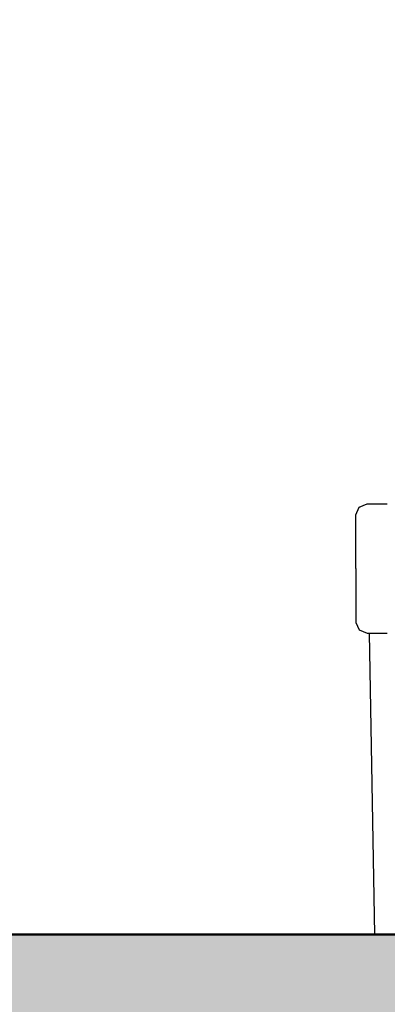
# Model space of a CAD drawing. Header units: millimetres. Extents: x -25478 to 4005, y -8416 to 11348.
# Tile 181 of 256: x -9357 to -9015, y 3415 to 4330. Entities that reach past the tile are written whole.
import ezdxf

# ---------------------------------------------------------------- set-up
doc = ezdxf.new("R2010")
doc.units = ezdxf.units.MM
doc.header["$MEASUREMENT"] = 0
doc.linetypes.add('Wipeout_Contour', pattern=[1000, 0, -1000])
for name, color, linetype in [('POHLED ZÁPADNÍ_1_Konstrukce - nosné', 7, 'Continuous'), ('POHLED ZÁPADNÍ_1_Nové_Konstrukce - krov', 7, 'Continuous'), ('POHLED ZÁPADNÍ_1_Nové_Výplně - Povrchové', 7, 'Continuous'), ('POHLED ZÁPADNÍ_1_Výplně - Povrchové', 7, 'Continuous'), ('POHLED ZÁPADNÍ_1_Výplně – Řezové', 7, 'Continuous')]:
    doc.layers.add(name, color=color, linetype=linetype)

msp = doc.modelspace()

# ---------------------------------------------------------------- wipeouts: each hides what was drawn before it
at = {"color": 254, "linetype": 'Wipeout_Contour', "lineweight": 0, "ltscale": 1235219.686544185}
msp.add_wipeout([(-10530.71, 6480), (-10530.71, 6166.67), (-10528.36, 6166.67), (-10528.36, 4355), (-10500.71, 4355), (-10500.71, 4330), (-10528.36, 4330), (-10528.36, 3480), (-9026.12, 3480), (-9031.12, 3760), (-9033.35, 3760), (-9040.66, 3762.93), (-9043.69, 3770), (-9043.69, 3870), (-9040.66, 3877.07), (-9033.35, 3880), (-9014.55, 3880), (-9014.55, 4280), (-8674.54, 4280), (-8674.54, 3880), (-8655.74, 3880), (-8648.43, 3877.07), (-8645.4, 3870), (-8645.4, 3770), (-8648.43, 3762.93), (-8655.74, 3760), (-8657.97, 3760), (-8662.97, 3480), (-8323.45, 3480), (-8328.45, 3760), (-8330.68, 3760), (-8338, 3762.93), (-8341.02, 3770), (-8341.02, 3870), (-8338, 3877.07), (-8330.68, 3880), (-8311.88, 3880), (-8311.88, 4280), (-7971.88, 4280), (-7971.88, 3880), (-7953.07, 3880), (-7945.76, 3877.07), (-7942.73, 3870), (-7942.73, 3770), (-7945.76, 3762.93), (-7953.07, 3760), (-7955.31, 3760), (-7960.31, 3480), (-7651.16, 3480), (-7656.16, 3760), (-7658.39, 3760), (-7665.7, 3762.93), (-7668.73, 3770), (-7668.73, 3870), (-7665.7, 3877.07), (-7658.39, 3880), (-7639.58, 3880), (-7639.58, 4280), (-7299.58, 4280), (-7299.58, 3880), (-7280.78, 3880), (-7273.47, 3877.07), (-7270.44, 3870), (-7270.44, 3770), (-7273.47, 3762.93), (-7280.78, 3760), (-7283.01, 3760), (-7288.01, 3480), (-6964.1, 3480), (-6969.1, 3760), (-6971.34, 3760), (-6978.65, 3762.93), (-6981.68, 3770), (-6981.68, 3870), (-6978.65, 3877.07), (-6971.34, 3880), (-6952.53, 3880), (-6952.53, 4280), (-6612.53, 4280), (-6612.53, 3880), (-6593.73, 3880), (-6586.42, 3877.07), (-6583.39, 3870), (-6583.39, 3770), (-6586.42, 3762.93), (-6593.73, 3760), (-6595.96, 3760), (-6600.96, 3480), (-4696.21, 3480), (-4701.21, 3760), (-4703.45, 3760), (-4710.76, 3762.93), (-4713.79, 3770), (-4713.79, 3870), (-4710.76, 3877.07), (-4703.45, 3880), (-4684.64, 3880), (-4684.64, 4280), (-4344.64, 4280), (-4344.64, 3880), (-4325.84, 3880), (-4318.53, 3877.07), (-4315.5, 3870), (-4315.5, 3770), (-4318.53, 3762.93), (-4325.84, 3760), (-4328.07, 3760), (-4333.07, 3480), (-3993.55, 3480), (-3998.55, 3760), (-4000.78, 3760), (-4008.09, 3762.93), (-4011.12, 3770), (-4011.12, 3870), (-4008.09, 3877.07), (-4000.78, 3880), (-3981.98, 3880), (-3981.98, 4280), (-3641.98, 4280), (-3641.98, 3880), (-3623.17, 3880), (-3615.86, 3877.07), (-3612.83, 3870), (-3612.83, 3770), (-3615.86, 3762.93), (-3623.17, 3760), (-3625.4, 3760), (-3630.4, 3480), (-3349.22, 3480), (-3354.22, 3760), (-3356.45, 3760), (-3363.76, 3762.93), (-3366.79, 3770), (-3366.79, 3870), (-3363.76, 3877.07), (-3356.45, 3880), (-3337.64, 3880), (-3337.64, 4280), (-2997.64, 4280), (-2997.64, 3880), (-2978.84, 3880), (-2971.53, 3877.07), (-2968.5, 3870), (-2968.5, 3770), (-2971.53, 3762.93), (-2978.84, 3760), (-2981.07, 3760), (-2986.07, 3480), (-2662.17, 3480), (-2667.17, 3760), (-2669.4, 3760), (-2676.71, 3762.93), (-2679.74, 3770), (-2679.74, 3870), (-2676.71, 3877.07), (-2669.4, 3880), (-2650.59, 3880), (-2650.59, 4280), (-2310.59, 4280), (-2310.59, 3880), (-2291.79, 3880), (-2284.48, 3877.07), (-2281.45, 3870), (-2281.45, 3770), (-2284.48, 3762.93), (-2291.79, 3760), (-2294.02, 3760), (-2299.02, 3480), (-771.45, 3480), (-771.45, 4330), (-801.45, 4330), (-801.45, 4355), (-771.45, 4355), (-771.45, 6480)], dxfattribs=at).dxf.layer = 'POHLED ZÁPADNÍ_1_Výplně - Povrchové'

# ---------------------------------------------------------------- next in the draw order: wipeouts: each hides what was drawn before it
at = {"color": 254, "linetype": 'Wipeout_Contour', "lineweight": 0, "ltscale": 39202.91506}
msp.add_wipeout([(-9015.4, 3870), (-9015.4, 3820), (-9014.55, 3820), (-9014.55, 3870)], dxfattribs=at).dxf.layer = 'POHLED ZÁPADNÍ_1_Nové_Výplně - Povrchové'
at = {"color": 254, "linetype": 'Wipeout_Contour', "lineweight": 0, "ltscale": 48589.835269}
msp.add_wipeout([(-9004.55, 3760), (-9031.12, 3760), (-9026.12, 3480), (-9006.12, 3480), (-9002.83, 3664)], dxfattribs=at).dxf.layer = 'POHLED ZÁPADNÍ_1_Nové_Výplně - Povrchové'

# ---------------------------------------------------------------- next in the draw order: hatches: boundary and pattern name
at = {"layer": 'POHLED ZÁPADNÍ_1_Výplně – Řezové', "linetype": 'Continuous', "lineweight": 13}
msp.add_hatch(color=254, dxfattribs=at).paths.add_polyline_path([(-10980.7, 3180), (-2555.99, 3180), (-2555.99, 3480), (-10980.7, 3480)])

# ---------------------------------------------------------------- next in the draw order: linework, layer by layer
at = {"layer": 'POHLED ZÁPADNÍ_1_Konstrukce - nosné', "color": 7, "linetype": 'Continuous', "lineweight": 50, "flags": 128}
msp.add_lwpolyline([(-771.45, 3480), (-2555.99, 3480), (-10530.71, 3480)], dxfattribs=at)

# ---------------------------------------------------------------- next in the draw order: wipeouts: each hides what was drawn before it
at = {"color": 254, "linetype": 'Wipeout_Contour', "lineweight": 0, "ltscale": 39256.547547}
msp.add_wipeout([(-9043.69, 3870), (-9043.69, 3820), (-9015.4, 3820), (-9015.4, 3870)], dxfattribs=at).dxf.layer = 'POHLED ZÁPADNÍ_1_Nové_Výplně - Povrchové'

# ---------------------------------------------------------------- next in the draw order: wipeouts: each hides what was drawn before it
at = {"color": 254, "linetype": 'Wipeout_Contour', "lineweight": 0, "ltscale": 29432.323223}
msp.add_wipeout([(-9015.4, 3870), (-9014.55, 3870), (-9014.55, 3872.14)], dxfattribs=at).dxf.layer = 'POHLED ZÁPADNÍ_1_Nové_Výplně - Povrchové'
at = {"color": 254, "linetype": 'Wipeout_Contour', "lineweight": 0, "ltscale": 39124.884429}
msp.add_wipeout([(-9015.4, 3820), (-9015.4, 3770), (-9014.55, 3770), (-9014.55, 3820)], dxfattribs=at).dxf.layer = 'POHLED ZÁPADNÍ_1_Nové_Výplně - Povrchové'

# ---------------------------------------------------------------- next in the draw order: wipeouts: each hides what was drawn before it
at = {"color": 254, "linetype": 'Wipeout_Contour', "lineweight": 0, "ltscale": 49109.170755}
msp.add_wipeout([(-9043.69, 3870), (-9015.4, 3870), (-9014.55, 3872.14), (-9014.55, 3877.07), (-9040.66, 3877.07)], dxfattribs=at).dxf.layer = 'POHLED ZÁPADNÍ_1_Nové_Výplně - Povrchové'
at = {"color": 254, "linetype": 'Wipeout_Contour', "lineweight": 0, "ltscale": 39178.623588}
msp.add_wipeout([(-9043.69, 3820), (-9043.69, 3770), (-9015.4, 3770), (-9015.4, 3820)], dxfattribs=at).dxf.layer = 'POHLED ZÁPADNÍ_1_Nové_Výplně - Povrchové'

# ---------------------------------------------------------------- next in the draw order: linework, layer by layer
at = {"layer": 'POHLED ZÁPADNÍ_1_Nové_Konstrukce - krov', "color": 1, "linetype": 'Continuous', "lineweight": 25}
msp.add_line((-9043.69, 3820), (-9043.69, 3870), dxfattribs=at)

# ---------------------------------------------------------------- next in the draw order: wipeouts: each hides what was drawn before it
at = {"color": 254, "linetype": 'Wipeout_Contour', "lineweight": 0, "ltscale": 39295.591228}
msp.add_wipeout([(-9033.35, 3880), (-9040.66, 3877.07), (-9014.55, 3877.07), (-9014.55, 3880)], dxfattribs=at).dxf.layer = 'POHLED ZÁPADNÍ_1_Nové_Výplně - Povrchové'
at = {"color": 254, "linetype": 'Wipeout_Contour', "lineweight": 0, "ltscale": 39085.039726}
msp.add_wipeout([(-9014.55, 3770), (-9015.4, 3770), (-9014.55, 3767.86), (-9014.55, 3768.69)], dxfattribs=at).dxf.layer = 'POHLED ZÁPADNÍ_1_Nové_Výplně - Povrchové'

# ---------------------------------------------------------------- next in the draw order: linework, layer by layer
at = {"layer": 'POHLED ZÁPADNÍ_1_Nové_Konstrukce - krov', "color": 1, "linetype": 'Continuous', "lineweight": 25}
for p, q in [((-9040.66, 3877.07), (-9033.35, 3880)), ((-9033.35, 3880), (-9014.54, 3880)), ((-9043.69, 3870), (-9040.66, 3877.07))]:
    msp.add_line(p, q, dxfattribs=at)

# ---------------------------------------------------------------- next in the draw order: wipeouts: each hides what was drawn before it
at = {"color": 254, "linetype": 'Wipeout_Contour', "lineweight": 0, "ltscale": 48901.755579}
msp.add_wipeout([(-9043.69, 3770), (-9040.66, 3762.93), (-9014.55, 3762.93), (-9014.55, 3767.86), (-9015.4, 3770)], dxfattribs=at).dxf.layer = 'POHLED ZÁPADNÍ_1_Nové_Výplně - Povrchové'

# ---------------------------------------------------------------- next in the draw order: linework, layer by layer
at = {"layer": 'POHLED ZÁPADNÍ_1_Nové_Konstrukce - krov', "color": 1, "linetype": 'Continuous', "lineweight": 25}
msp.add_line((-9043.69, 3820), (-9043.69, 3770), dxfattribs=at)

# ---------------------------------------------------------------- next in the draw order: wipeouts: each hides what was drawn before it
at = {"color": 254, "linetype": 'Wipeout_Contour', "lineweight": 0, "ltscale": 39113.075103}
msp.add_wipeout([(-9040.66, 3762.93), (-9033.35, 3760), (-9014.55, 3760), (-9014.55, 3762.93)], dxfattribs=at).dxf.layer = 'POHLED ZÁPADNÍ_1_Nové_Výplně - Povrchové'

# ---------------------------------------------------------------- next in the draw order: linework, layer by layer
at = {"layer": 'POHLED ZÁPADNÍ_1_Nové_Konstrukce - krov', "color": 1, "linetype": 'Continuous', "lineweight": 25}
for p, q in [((-9043.69, 3770), (-9040.66, 3762.93)), ((-9040.66, 3762.93), (-9033.35, 3760)), ((-9033.35, 3760), (-9031.12, 3760)), ((-9031.12, 3760), (-9014.54, 3760)), ((-9026.12, 3480), (-9031.12, 3760))]:
    msp.add_line(p, q, dxfattribs=at)

doc.saveas('drawing.dxf')
